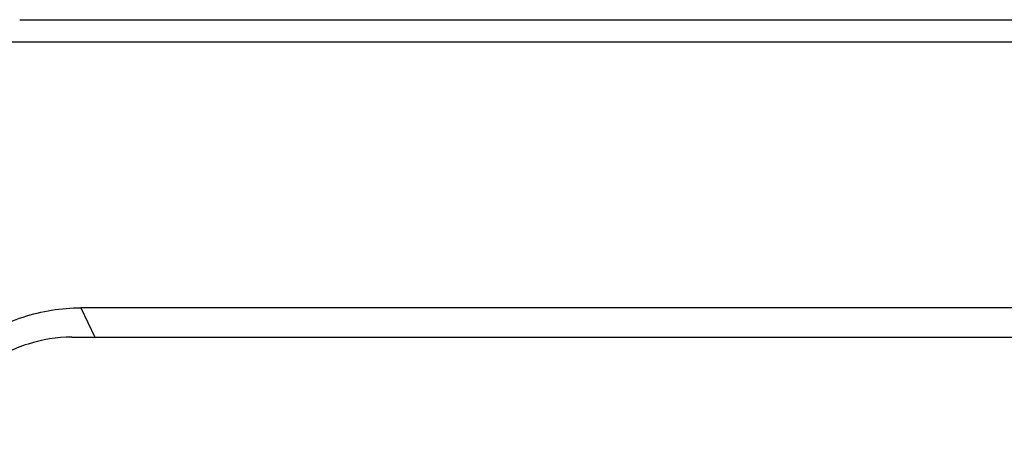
# Model space of a CAD drawing. Header units: inches. Extents: x 749 to 1245, y 24 to 374.
# Tile 111 of 145: x 1133.6 to 1141.96, y 179.09 to 182.57. Entities that reach past the tile are written whole.
import ezdxf

# ---------------------------------------------------------------- set-up
doc = ezdxf.new("R2010")
doc.units = ezdxf.units.IN
doc.header["$LTSCALE"] = 5
doc.header["$MEASUREMENT"] = 0
doc.layers.add('AM_0', color=7, linetype='CONTINUOUS', lineweight=30)

msp = doc.modelspace()

# ---------------------------------------------------------------- linework, layer by layer
at = {"layer": 'AM_0', "color": 7, "linetype": 'Continuous'}
for p, q in [((1133.599, 182.5699), (1185.1529, 182.5699)), ((1133.4337, 182.3807), (1185.0131, 182.3807)), ((1134.1176, 180.123), (1134.2376, 179.874)), ((1182.9339, 180.123), (1134.1176, 180.123)), ((1134.0407, 179.874), (1182.8569, 179.874))]:
    msp.add_line(p, q, dxfattribs=at)
for points, knots in [([(1132.5849, 179.0907), (1132.6767, 179.3879), (1133.0294, 179.7838), (1133.6141, 180.0642), (1133.9526, 180.123), (1134.1176, 180.123)], [0, 0, 0, 0, 0.48037, 0.745108, 1, 1, 1, 1]), ([(1134.0407, 179.874), (1133.9155, 179.874), (1133.6586, 179.8295), (1133.2149, 179.6166), (1132.9473, 179.3162), (1132.8776, 179.0907)], [0, 0, 0, 0, 0.254925, 0.51963, 1, 1, 1, 1])]:
    msp.add_open_spline(points, degree=3, knots=knots, dxfattribs=at)

doc.saveas('drawing.dxf')
